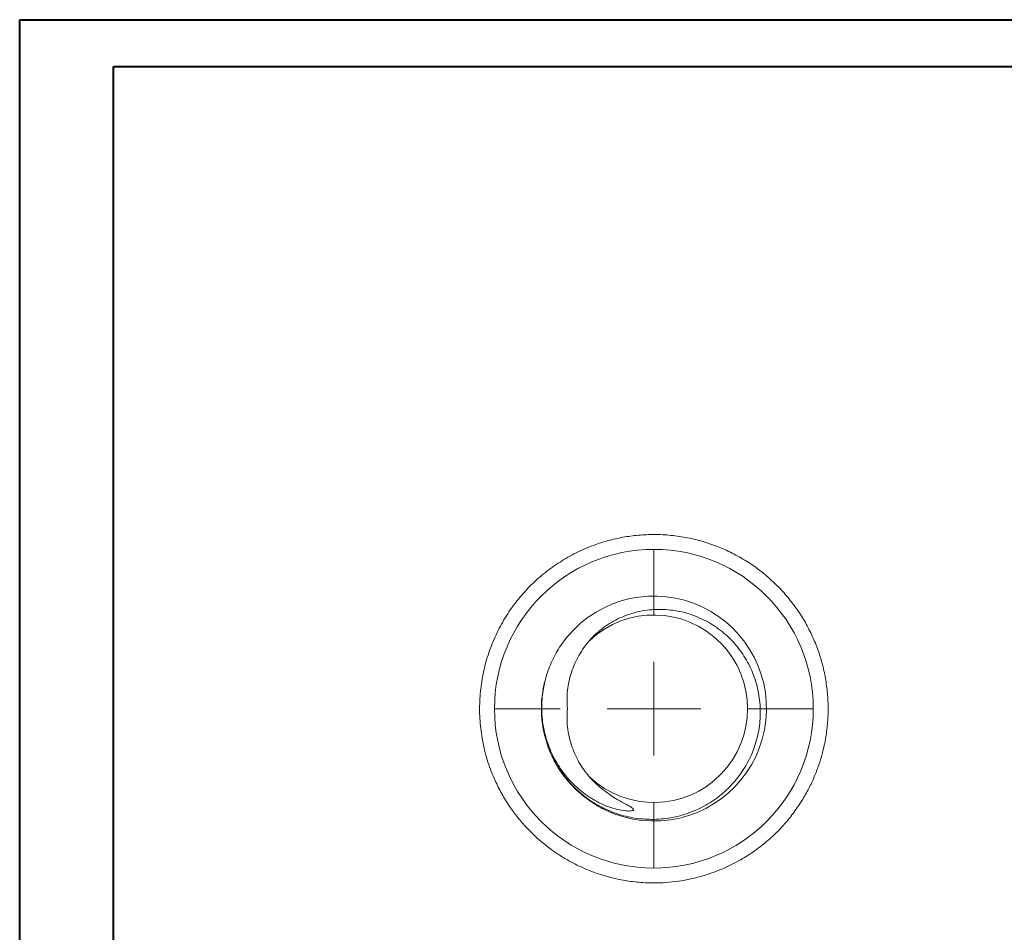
# Model space of a CAD drawing. Header units: millimetres. Extents: x 0 to 210, y 0 to 297.
# Tile 3 of 4: x 0 to 105, y 200 to 297. Entities that reach past the tile are written whole.
import ezdxf

# ---------------------------------------------------------------- set-up
doc = ezdxf.new("R2010")
doc.units = ezdxf.units.MM

# ---------------------------------------------------------------- blocks, each defined once
blk = doc.blocks.new('SW_CENTERMARKSYMBOL_0')
at = {"color": 0, "linetype": 'Continuous', "lineweight": 0}
for p, q in [((0, 10), (0, 17)), ((0, 0), (0, 5)), ((-10, 0), (-17, 0)), ((0, 0), (-5, 0)), ((0, 0), (0, -5)), ((0, 0), (5, 0)), ((10, 0), (17, 0)), ((0, -10), (0, -17))]:
    blk.add_line(p, q, dxfattribs=at)

msp = doc.modelspace()

# ---------------------------------------------------------------- linework, layer by layer
at = {"color": 7, "linetype": 'Continuous', "lineweight": 40}
for p, q in [((0.08, 0.21), (0.08, 297.21)), ((0.08, 297.21), (210.08, 297.21)), ((10.08, 292.21), (205.08, 292.21)), ((10.08, 5.21), (10.08, 292.21))]:
    msp.add_line(p, q, dxfattribs=at)
at = {"color": 7, "linetype": 'Continuous', "lineweight": 15}
for p, q in [((56.03, 226.4), (55.85, 225.46)), ((55.94, 226.05), (56.05, 226.54)), ((62.25, 213.03), (62.74, 212.81))]:
    msp.add_line(p, q, dxfattribs=at)
msp.add_circle((67.71, 223.71), 17, dxfattribs=at)
for centre, radius, start, end in [((67.72, 223.73), 12, 198.0014, 140.1334), ((67.71, 223.71), 10, 226.7774, 133.2226)]:
    msp.add_arc(centre, radius, start, end, dxfattribs=at)
for points, knots in [([(72.71, 205.82), (73.35, 206.01), (74.6, 206.41), (76.35, 207.23), (77.95, 208.17), (79.4, 209.23), (80.69, 210.37), (81.82, 211.58), (82.79, 212.82), (83.62, 214.08), (84.32, 215.34), (84.89, 216.58), (85.34, 217.8), (85.74, 219.15), (86.06, 220.64), (86.26, 222.28), (86.31, 223.92), (86.22, 225.55), (85.99, 227.17), (85.62, 228.76), (85.1, 230.32), (84.45, 231.82), (83.68, 233.26), (82.77, 234.63), (81.74, 235.93), (80.59, 237.14), (79.32, 238.25), (77.95, 239.25), (76.46, 240.13), (74.89, 240.88), (73.24, 241.48), (71.52, 241.93), (69.76, 242.21), (68, 242.32), (66.28, 242.26), (64.62, 242.06), (63.02, 241.72), (61.35, 241.2), (59.63, 240.48), (57.89, 239.52), (56.27, 238.4), (54.78, 237.11), (53.42, 235.65), (52.22, 234.05), (51.19, 232.3), (50.34, 230.42), (49.69, 228.43), (49.28, 226.36), (49.09, 224.25), (49.15, 222.14), (49.45, 220.05), (49.98, 218), (50.68, 216.2), (51.47, 214.63), (52.28, 213.31), (53.18, 212.1), (54, 211.15), (54.71, 210.42), (55.29, 209.88), (55.9, 209.36), (56.59, 208.82), (57.4, 208.24), (58.39, 207.62), (59.49, 207.03), (60.7, 206.48), (62.01, 206), (63.47, 205.6), (65.08, 205.29), (66.83, 205.12), (68.48, 205.12), (70, 205.25), (71.35, 205.47), (72.25, 205.7), (72.71, 205.82)], [0, 0, 0, 0, 0.017136, 0.033667, 0.049597, 0.064925, 0.079647, 0.093765, 0.107281, 0.120194, 0.132503, 0.144208, 0.155308, 0.165805, 0.180418, 0.194408, 0.2084, 0.222395, 0.236396, 0.250402, 0.264411, 0.278422, 0.292438, 0.306461, 0.320581, 0.334855, 0.349283, 0.363869, 0.378611, 0.393507, 0.408559, 0.423768, 0.439121, 0.454249, 0.468982, 0.483323, 0.497272, 0.510827, 0.528284, 0.545113, 0.561903, 0.578783, 0.595753, 0.612849, 0.630218, 0.647877, 0.665825, 0.683894, 0.701962, 0.720028, 0.738096, 0.756166, 0.774233, 0.787786, 0.801154, 0.81407, 0.826531, 0.833448, 0.840217, 0.846838, 0.854082, 0.862663, 0.87258, 0.883832, 0.894773, 0.906736, 0.919723, 0.933733, 0.948765, 0.964817, 0.976089, 0.987817, 1, 1, 1, 1]), ([(55.94, 226.05), (55.68, 224.73), (55.64, 223.39), (56.02, 220.72), (56.43, 219.44), (57.69, 217.05), (58.5, 215.99), (60.48, 214.14), (61.6, 213.41), (63.46, 212.61), (64.09, 212.39), (65.39, 212.08), (66.06, 211.98), (67.4, 211.89), (68.07, 211.9), (69.4, 212.04), (70.06, 212.17), (71.36, 212.54), (71.98, 212.78), (73.18, 213.37), (73.76, 213.71), (74.86, 214.5), (75.36, 214.94), (76.29, 215.9), (76.72, 216.42), (77.48, 217.54), (77.8, 218.12), (78.35, 219.34), (78.57, 219.98), (78.89, 221.29), (78.99, 221.95), (79.08, 223.28), (79.06, 223.96), (78.91, 225.3), (78.77, 225.95), (78.38, 227.23), (78.13, 227.86), (77.51, 229.05), (77.15, 229.62), (76.33, 230.67), (75.86, 231.17), (74.86, 232.06), (74.32, 232.46), (73.46, 232.97), (73.16, 233.14), (72.55, 233.42), (72.24, 233.55), (71.3, 233.9), (70.65, 234.07), (69.32, 234.28), (68.64, 234.32), (67.31, 234.28), (66.64, 234.19), (65.32, 233.88), (64.69, 233.67), (63.48, 233.11), (62.89, 232.76), (61.81, 231.96), (61.31, 231.51), (60.86, 231)], [0, 0, 0, 0, 0.0625, 0.0625, 0.125, 0.125, 0.1875, 0.1875, 0.25, 0.25, 0.28125, 0.28125, 0.3125, 0.3125, 0.34375, 0.34375, 0.375, 0.375, 0.40625, 0.40625, 0.4375, 0.4375, 0.46875, 0.46875, 0.5, 0.5, 0.53125, 0.53125, 0.5625, 0.5625, 0.59375, 0.59375, 0.625, 0.625, 0.65625, 0.65625, 0.6875, 0.6875, 0.71875, 0.71875, 0.75, 0.75, 0.78125, 0.78125, 0.796875, 0.796875, 0.8125, 0.8125, 0.84375, 0.84375, 0.875, 0.875, 0.90625, 0.90625, 0.9375, 0.9375, 0.96875, 0.96875, 1, 1, 1, 1]), ([(60.86, 216.42), (61.72, 215.44), (62.74, 214.66), (64.14, 213.83), (64.42, 213.68), (64.85, 213.45), (64.99, 213.37), (65.2, 213.25), (65.27, 213.21), (65.4, 213.12), (65.47, 213.07), (65.54, 212.97), (65.55, 212.93), (65.51, 212.87), (65.47, 212.86), (65.36, 212.82), (65.29, 212.81), (65.05, 212.79), (64.89, 212.8), (64.42, 212.84), (64.11, 212.9), (63.18, 213.12), (62.59, 213.34), (61.45, 213.89), (60.9, 214.22), (59.89, 214.96), (59.41, 215.37), (58.53, 216.28), (58.12, 216.78), (57.41, 217.82), (57.1, 218.37), (56.56, 219.52), (56.34, 220.12), (56.01, 221.33), (55.89, 221.95), (55.75, 223.21), (55.73, 223.85), (55.8, 225.11), (55.89, 225.73), (56.16, 226.97), (56.35, 227.58), (56.81, 228.76), (57.09, 229.32), (57.73, 230.41), (58.1, 230.93), (58.51, 231.42)], [0, 0, 0, 0, 0.125, 0.125, 0.15625, 0.15625, 0.171875, 0.171875, 0.179688, 0.179688, 0.1875, 0.1875, 0.191406, 0.191406, 0.195313, 0.195313, 0.203125, 0.203125, 0.21875, 0.21875, 0.25, 0.25, 0.3125, 0.3125, 0.375, 0.375, 0.4375, 0.4375, 0.5, 0.5, 0.5625, 0.5625, 0.625, 0.625, 0.6875, 0.6875, 0.75, 0.75, 0.8125, 0.8125, 0.875, 0.875, 0.9375, 0.9375, 1, 1, 1, 1]), ([(60.86, 231), (60.43, 230.51), (60.05, 229.98), (59.39, 228.83), (59.13, 228.23), (58.72, 226.99), (58.57, 226.33), (58.43, 225.03), (58.43, 224.37), (58.5, 223.71)], [0, 0, 0, 0, 0.25, 0.25, 0.5, 0.5, 0.75, 0.75, 1, 1, 1, 1]), ([(58.5, 223.71), (58.43, 223.05), (58.43, 222.4), (58.57, 221.1), (58.72, 220.44), (59.13, 219.2), (59.39, 218.6), (60.04, 217.45), (60.43, 216.92), (60.86, 216.42)], [0, 0, 0, 0, 0.25, 0.25, 0.5, 0.5, 0.75, 0.75, 1, 1, 1, 1]), ([(62.07, 213.14), (62.1, 213.12), (62.16, 213.08), (62.22, 213.04), (62.25, 213.03)], [0, 0, 0, 0, 0.5108, 1, 1, 1, 1])]:
    msp.add_open_spline(points, degree=3, knots=knots, dxfattribs=at)

# ---------------------------------------------------------------- block references
at = {"color": 7, "linetype": 'Continuous', "lineweight": 0}
msp.add_blockref('SW_CENTERMARKSYMBOL_0', (67.71, 223.71), dxfattribs=at)

doc.saveas('drawing.dxf')
